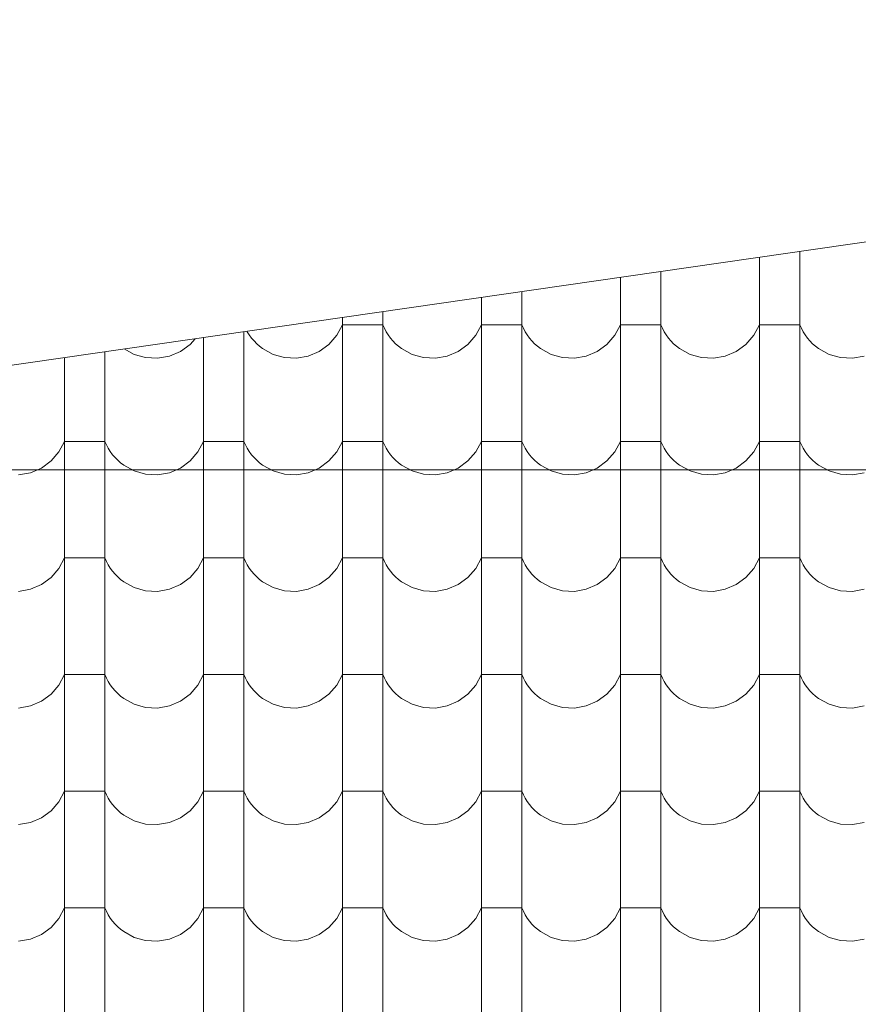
# Model space of a CAD drawing. Header units: millimetres. Extents: x -68772 to 137055, y -73300 to 19650.
# Tile 96 of 212: x 67253 to 68547, y -60536 to -59016. Entities that reach past the tile are written whole.
import ezdxf

# ---------------------------------------------------------------- set-up
doc = ezdxf.new("R2010")
doc.units = ezdxf.units.MM
doc.header["$MEASUREMENT"] = 0
for name, color, linetype, lineweight in [('Nowe_440-K Belki_Nr_pióra__1', 7, 'Continuous', 18), ('Nowe_810-G Ogólne_Nr_pióra__1', 7, 'Continuous', 18), ('Nowe_810-G Ogólne_Nr_pióra__26', 13, 'Continuous', 18)]:
    doc.layers.add(name, color=color, linetype=linetype, lineweight=lineweight)

# ---------------------------------------------------------------- blocks, each defined once
blk = doc.blocks.new('*X52')
at = {"layer": 'Nowe_810-G Ogólne_Nr_pióra__26', "color": 13, "linetype": 'Continuous', "lineweight": 18}
for p, q in [((68456.7, -59373.6), (68456.7, -59416.5)), ((68394.3, -59382.6), (68394.3, -59416.5)), ((68242.2, -59404.5), (68242.2, -59416.5)), ((68179.8, -59413.5), (68179.8, -59416.5)), ((68179.8, -59416.5), (68179.8, -59596.6)), ((68242.2, -59416.5), (68242.2, -59596.6)), ((68394.3, -59416.5), (68394.3, -59596.6)), ((68456.7, -59416.5), (68456.7, -59596.6)), ((68027.7, -59435.4), (68027.7, -59596.6)), ((67965.3, -59444.4), (67965.3, -59596.6)), ((67813.2, -59466.3), (67813.2, -59596.6)), ((67742.1, -59503), (67750.8, -59486.7)), ((67750.8, -59475.3), (67750.8, -59596.6)), ((67782, -59486.7), (67750.8, -59486.7)), ((67813.2, -59486.7), (67782, -59486.7)), ((67813.2, -59486.7), (67815.6, -59492.2)), ((67956.6, -59503), (67965.3, -59486.7)), ((67996.5, -59486.7), (67965.3, -59486.7)), ((68027.7, -59486.7), (67996.5, -59486.7)), ((68027.7, -59486.7), (68030.1, -59492.2)), ((68171.1, -59503), (68179.8, -59486.7)), ((68211, -59486.7), (68179.8, -59486.7)), ((68242.2, -59486.7), (68211, -59486.7)), ((68242.2, -59486.7), (68244.6, -59492.2)), ((68385.6, -59503), (68394.3, -59486.7)), ((68425.5, -59486.7), (68394.3, -59486.7)), ((68456.7, -59486.7), (68425.5, -59486.7)), ((68456.7, -59486.7), (68459.1, -59492.2)), ((67598.7, -59497.3), (67598.7, -59596.6)), ((67603.4, -59496.6), (67603.9, -59497.4)), ((67603.9, -59497.4), (67607, -59502.4)), ((67607, -59502.4), (67610.5, -59507.2)), ((67730, -59517), (67742.1, -59503)), ((67815.6, -59492.2), (67818.4, -59497.4)), ((67818.4, -59497.4), (67821.5, -59502.4)), ((67821.5, -59502.4), (67825, -59507.2)), ((67944.5, -59517), (67956.6, -59503)), ((68030.1, -59492.2), (68032.9, -59497.4)), ((68032.9, -59497.4), (68036, -59502.4)), ((68036, -59502.4), (68039.5, -59507.2)), ((68159, -59517), (68171.1, -59503)), ((68244.6, -59492.2), (68247.4, -59497.4)), ((68247.4, -59497.4), (68250.5, -59502.4)), ((68250.5, -59502.4), (68254, -59507.2)), ((68373.5, -59517), (68385.6, -59503)), ((68459.1, -59492.2), (68461.9, -59497.4)), ((68461.9, -59497.4), (68465, -59502.4)), ((68465, -59502.4), (68468.5, -59507.2)), ((67500.6, -59527.8), (67515.5, -59517)), ((67515.5, -59517), (67523.2, -59508.2)), ((67536.3, -59506.3), (67536.3, -59596.6)), ((67610.5, -59507.2), (67614.3, -59511.7)), ((67614.3, -59511.7), (67618.4, -59516)), ((67618.4, -59516), (67622.9, -59519.9)), ((67715.1, -59527.8), (67730, -59517)), ((67825, -59507.2), (67828.8, -59511.7)), ((67828.8, -59511.7), (67832.9, -59516)), ((67832.9, -59516), (67837.4, -59519.9)), ((67929.6, -59527.8), (67944.5, -59517)), ((68039.5, -59507.2), (68043.3, -59511.7)), ((68043.3, -59511.7), (68047.4, -59516)), ((68047.4, -59516), (68051.9, -59519.9)), ((68144.1, -59527.8), (68159, -59517)), ((68254, -59507.2), (68257.8, -59511.7)), ((68257.8, -59511.7), (68261.9, -59516)), ((68261.9, -59516), (68266.4, -59519.9)), ((68358.6, -59527.8), (68373.5, -59517)), ((68468.5, -59507.2), (68472.3, -59511.7)), ((68472.3, -59511.7), (68476.4, -59516)), ((68476.4, -59516), (68480.9, -59519.9)), ((67384.2, -59528.2), (67384.2, -59596.6)), ((67413.8, -59523.9), (67429.3, -59532.4)), ((67429.3, -59532.4), (67447, -59537.4)), ((67483.6, -59535.1), (67500.6, -59527.8)), ((67622.9, -59519.9), (67627.6, -59523.5)), ((67627.6, -59523.5), (67643.8, -59532.4)), ((67643.8, -59532.4), (67661.5, -59537.4)), ((67698.1, -59535.1), (67715.1, -59527.8)), ((67837.4, -59519.9), (67842.1, -59523.5)), ((67842.1, -59523.5), (67858.3, -59532.4)), ((67858.3, -59532.4), (67876, -59537.4)), ((67912.6, -59535.1), (67929.6, -59527.8)), ((68051.9, -59519.9), (68056.6, -59523.5)), ((68056.6, -59523.5), (68072.8, -59532.4)), ((68072.8, -59532.4), (68090.5, -59537.4)), ((68127.1, -59535.1), (68144.1, -59527.8)), ((68266.4, -59519.9), (68271.1, -59523.5)), ((68271.1, -59523.5), (68287.3, -59532.4)), ((68287.3, -59532.4), (68305, -59537.4)), ((68341.6, -59535.1), (68358.6, -59527.8)), ((68480.9, -59519.9), (68485.6, -59523.5)), ((68485.6, -59523.5), (68501.8, -59532.4)), ((68501.8, -59532.4), (68519.5, -59537.4)), ((67321.8, -59537.2), (67321.8, -59596.6)), ((67447, -59537.4), (67465.4, -59538.3)), ((67465.4, -59538.3), (67483.6, -59535.1)), ((67661.5, -59537.4), (67679.9, -59538.3)), ((67679.9, -59538.3), (67698.1, -59535.1)), ((67876, -59537.4), (67894.4, -59538.3)), ((67894.4, -59538.3), (67912.6, -59535.1)), ((68090.5, -59537.4), (68108.9, -59538.3)), ((68108.9, -59538.3), (68127.1, -59535.1)), ((68305, -59537.4), (68323.4, -59538.3)), ((68323.4, -59538.3), (68341.6, -59535.1)), ((68519.5, -59537.4), (68537.9, -59538.3)), ((68537.9, -59538.3), (68556.1, -59535.1)), ((67321.8, -59596.6), (67321.8, -59776.6)), ((67384.2, -59596.6), (67384.2, -59776.6)), ((67536.3, -59596.6), (67536.3, -59776.6)), ((67598.7, -59596.6), (67598.7, -59776.6)), ((67750.8, -59596.6), (67750.8, -59776.6)), ((67813.2, -59596.6), (67813.2, -59776.6)), ((67965.3, -59596.6), (67965.3, -59776.6)), ((68027.7, -59596.6), (68027.7, -59776.6)), ((68179.8, -59596.6), (68179.8, -59776.6)), ((68242.2, -59596.6), (68242.2, -59776.6)), ((68394.3, -59596.6), (68394.3, -59776.6)), ((68456.7, -59596.6), (68456.7, -59776.6)), ((67313.1, -59683.1), (67321.8, -59666.8)), ((67353, -59666.8), (67321.8, -59666.8)), ((67384.2, -59666.8), (67353, -59666.8)), ((67384.2, -59666.8), (67386.6, -59672.2)), ((67527.6, -59683.1), (67536.3, -59666.8)), ((67567.5, -59666.8), (67536.3, -59666.8)), ((67598.7, -59666.8), (67567.5, -59666.8)), ((67598.7, -59666.8), (67601.1, -59672.2)), ((67742.1, -59683.1), (67750.8, -59666.8)), ((67782, -59666.8), (67750.8, -59666.8)), ((67813.2, -59666.8), (67782, -59666.8)), ((67813.2, -59666.8), (67815.6, -59672.2)), ((67956.6, -59683.1), (67965.3, -59666.8)), ((67996.5, -59666.8), (67965.3, -59666.8)), ((68027.7, -59666.8), (67996.5, -59666.8)), ((68027.7, -59666.8), (68030.1, -59672.2)), ((68171.1, -59683.1), (68179.8, -59666.8)), ((68211, -59666.8), (68179.8, -59666.8)), ((68242.2, -59666.8), (68211, -59666.8)), ((68242.2, -59666.8), (68244.6, -59672.2)), ((68385.6, -59683.1), (68394.3, -59666.8)), ((68425.5, -59666.8), (68394.3, -59666.8)), ((68456.7, -59666.8), (68425.5, -59666.8)), ((68456.7, -59666.8), (68459.1, -59672.2)), ((67301, -59697), (67313.1, -59683.1)), ((67386.6, -59672.2), (67389.4, -59677.5)), ((67389.4, -59677.5), (67392.5, -59682.5)), ((67392.5, -59682.5), (67396, -59687.3)), ((67515.5, -59697), (67527.6, -59683.1)), ((67601.1, -59672.2), (67603.9, -59677.5)), ((67603.9, -59677.5), (67607, -59682.5)), ((67607, -59682.5), (67610.5, -59687.3)), ((67730, -59697), (67742.1, -59683.1)), ((67815.6, -59672.2), (67818.4, -59677.5)), ((67818.4, -59677.5), (67821.5, -59682.5)), ((67821.5, -59682.5), (67825, -59687.3)), ((67944.5, -59697), (67956.6, -59683.1)), ((68030.1, -59672.2), (68032.9, -59677.5)), ((68032.9, -59677.5), (68036, -59682.5)), ((68036, -59682.5), (68039.5, -59687.3)), ((68159, -59697), (68171.1, -59683.1)), ((68244.6, -59672.2), (68247.4, -59677.5)), ((68247.4, -59677.5), (68250.5, -59682.5)), ((68250.5, -59682.5), (68254, -59687.3)), ((68373.5, -59697), (68385.6, -59683.1)), ((68459.1, -59672.2), (68461.9, -59677.5)), ((68461.9, -59677.5), (68465, -59682.5)), ((68465, -59682.5), (68468.5, -59687.3)), ((67286.1, -59707.9), (67301, -59697)), ((67396, -59687.3), (67399.8, -59691.8)), ((67399.8, -59691.8), (67403.9, -59696)), ((67403.9, -59696), (67408.4, -59699.9)), ((67408.4, -59699.9), (67413.1, -59703.5)), ((67500.6, -59707.9), (67515.5, -59697)), ((67610.5, -59687.3), (67614.3, -59691.8)), ((67614.3, -59691.8), (67618.4, -59696)), ((67618.4, -59696), (67622.9, -59699.9)), ((67622.9, -59699.9), (67627.6, -59703.5)), ((67715.1, -59707.9), (67730, -59697)), ((67825, -59687.3), (67828.8, -59691.8)), ((67828.8, -59691.8), (67832.9, -59696)), ((67832.9, -59696), (67837.4, -59699.9)), ((67837.4, -59699.9), (67842.1, -59703.5)), ((67929.6, -59707.9), (67944.5, -59697)), ((68039.5, -59687.3), (68043.3, -59691.8)), ((68043.3, -59691.8), (68047.4, -59696)), ((68047.4, -59696), (68051.9, -59699.9)), ((68051.9, -59699.9), (68056.6, -59703.5)), ((68144.1, -59707.9), (68159, -59697)), ((68254, -59687.3), (68257.8, -59691.8)), ((68257.8, -59691.8), (68261.9, -59696)), ((68261.9, -59696), (68266.4, -59699.9)), ((68266.4, -59699.9), (68271.1, -59703.5)), ((68358.6, -59707.9), (68373.5, -59697)), ((68468.5, -59687.3), (68472.3, -59691.8)), ((68472.3, -59691.8), (68476.4, -59696)), ((68476.4, -59696), (68480.9, -59699.9)), ((68480.9, -59699.9), (68485.6, -59703.5)), ((67250.9, -59718.4), (67269.1, -59715.1)), ((67269.1, -59715.1), (67286.1, -59707.9)), ((67413.1, -59703.5), (67429.3, -59712.4)), ((67429.3, -59712.4), (67447, -59717.4)), ((67465.4, -59718.4), (67483.6, -59715.1)), ((67483.6, -59715.1), (67500.6, -59707.9)), ((67627.6, -59703.5), (67643.8, -59712.4)), ((67643.8, -59712.4), (67661.5, -59717.4)), ((67679.9, -59718.4), (67698.1, -59715.1)), ((67698.1, -59715.1), (67715.1, -59707.9)), ((67842.1, -59703.5), (67858.3, -59712.4)), ((67858.3, -59712.4), (67876, -59717.4)), ((67894.4, -59718.4), (67912.6, -59715.1)), ((67912.6, -59715.1), (67929.6, -59707.9)), ((68056.6, -59703.5), (68072.8, -59712.4)), ((68072.8, -59712.4), (68090.5, -59717.4)), ((68108.9, -59718.4), (68127.1, -59715.1)), ((68127.1, -59715.1), (68144.1, -59707.9)), ((68271.1, -59703.5), (68287.3, -59712.4)), ((68287.3, -59712.4), (68305, -59717.4)), ((68323.4, -59718.4), (68341.6, -59715.1)), ((68341.6, -59715.1), (68358.6, -59707.9)), ((68485.6, -59703.5), (68501.8, -59712.4)), ((68501.8, -59712.4), (68519.5, -59717.4)), ((68537.9, -59718.4), (68556.1, -59715.1)), ((67447, -59717.4), (67465.4, -59718.4)), ((67661.5, -59717.4), (67679.9, -59718.4)), ((67876, -59717.4), (67894.4, -59718.4)), ((68090.5, -59717.4), (68108.9, -59718.4)), ((68305, -59717.4), (68323.4, -59718.4)), ((68519.5, -59717.4), (68537.9, -59718.4)), ((67321.8, -59776.6), (67321.8, -59956.6)), ((67384.2, -59776.6), (67384.2, -59956.6)), ((67536.3, -59776.6), (67536.3, -59956.6)), ((67598.7, -59776.6), (67598.7, -59956.6)), ((67750.8, -59776.6), (67750.8, -59956.6)), ((67813.2, -59776.6), (67813.2, -59956.6)), ((67965.3, -59776.6), (67965.3, -59956.6)), ((68027.7, -59776.6), (68027.7, -59956.6)), ((68179.8, -59776.6), (68179.8, -59956.6)), ((68242.2, -59776.6), (68242.2, -59956.6)), ((68394.3, -59776.6), (68394.3, -59956.6)), ((68456.7, -59776.6), (68456.7, -59956.6)), ((67313.1, -59863.1), (67321.8, -59846.8)), ((67353, -59846.8), (67321.8, -59846.8)), ((67384.2, -59846.8), (67353, -59846.8)), ((67384.2, -59846.8), (67386.6, -59852.3)), ((67386.6, -59852.3), (67389.4, -59857.5)), ((67527.6, -59863.1), (67536.3, -59846.8)), ((67567.5, -59846.8), (67536.3, -59846.8)), ((67598.7, -59846.8), (67567.5, -59846.8)), ((67598.7, -59846.8), (67601.1, -59852.3)), ((67601.1, -59852.3), (67603.9, -59857.5)), ((67742.1, -59863.1), (67750.8, -59846.8)), ((67782, -59846.8), (67750.8, -59846.8)), ((67813.2, -59846.8), (67782, -59846.8)), ((67813.2, -59846.8), (67815.6, -59852.3)), ((67815.6, -59852.3), (67818.4, -59857.5)), ((67956.6, -59863.1), (67965.3, -59846.8)), ((67996.5, -59846.8), (67965.3, -59846.8)), ((68027.7, -59846.8), (67996.5, -59846.8)), ((68027.7, -59846.8), (68030.1, -59852.3)), ((68030.1, -59852.3), (68032.9, -59857.5)), ((68171.1, -59863.1), (68179.8, -59846.8)), ((68211, -59846.8), (68179.8, -59846.8)), ((68242.2, -59846.8), (68211, -59846.8)), ((68242.2, -59846.8), (68244.6, -59852.3)), ((68244.6, -59852.3), (68247.4, -59857.5)), ((68385.6, -59863.1), (68394.3, -59846.8)), ((68425.5, -59846.8), (68394.3, -59846.8)), ((68456.7, -59846.8), (68425.5, -59846.8)), ((68456.7, -59846.8), (68459.1, -59852.3)), ((68459.1, -59852.3), (68461.9, -59857.5)), ((67301, -59877.1), (67313.1, -59863.1)), ((67389.4, -59857.5), (67392.5, -59862.5)), ((67392.5, -59862.5), (67396, -59867.3)), ((67396, -59867.3), (67399.8, -59871.8)), ((67515.5, -59877.1), (67527.6, -59863.1)), ((67603.9, -59857.5), (67607, -59862.5)), ((67607, -59862.5), (67610.5, -59867.3)), ((67610.5, -59867.3), (67614.3, -59871.8)), ((67730, -59877.1), (67742.1, -59863.1)), ((67818.4, -59857.5), (67821.5, -59862.5)), ((67821.5, -59862.5), (67825, -59867.3)), ((67825, -59867.3), (67828.8, -59871.8)), ((67944.5, -59877.1), (67956.6, -59863.1)), ((68032.9, -59857.5), (68036, -59862.5)), ((68036, -59862.5), (68039.5, -59867.3)), ((68039.5, -59867.3), (68043.3, -59871.8)), ((68159, -59877.1), (68171.1, -59863.1)), ((68247.4, -59857.5), (68250.5, -59862.5)), ((68250.5, -59862.5), (68254, -59867.3)), ((68254, -59867.3), (68257.8, -59871.8)), ((68373.5, -59877.1), (68385.6, -59863.1)), ((68461.9, -59857.5), (68465, -59862.5)), ((68465, -59862.5), (68468.5, -59867.3)), ((68468.5, -59867.3), (68472.3, -59871.8)), ((67286.1, -59887.9), (67301, -59877.1)), ((67399.8, -59871.8), (67403.9, -59876.1)), ((67403.9, -59876.1), (67408.4, -59880)), ((67408.4, -59880), (67413.1, -59883.6)), ((67413.1, -59883.6), (67429.3, -59892.5)), ((67500.6, -59887.9), (67515.5, -59877.1)), ((67614.3, -59871.8), (67618.4, -59876.1)), ((67618.4, -59876.1), (67622.9, -59880)), ((67622.9, -59880), (67627.6, -59883.6)), ((67627.6, -59883.6), (67643.8, -59892.5)), ((67715.1, -59887.9), (67730, -59877.1)), ((67828.8, -59871.8), (67832.9, -59876.1)), ((67832.9, -59876.1), (67837.4, -59880)), ((67837.4, -59880), (67842.1, -59883.6)), ((67842.1, -59883.6), (67858.3, -59892.5)), ((67929.6, -59887.9), (67944.5, -59877.1)), ((68043.3, -59871.8), (68047.4, -59876.1)), ((68047.4, -59876.1), (68051.9, -59880)), ((68051.9, -59880), (68056.6, -59883.6)), ((68056.6, -59883.6), (68072.8, -59892.5)), ((68144.1, -59887.9), (68159, -59877.1)), ((68257.8, -59871.8), (68261.9, -59876.1)), ((68261.9, -59876.1), (68266.4, -59880)), ((68266.4, -59880), (68271.1, -59883.6)), ((68271.1, -59883.6), (68287.3, -59892.5)), ((68358.6, -59887.9), (68373.5, -59877.1)), ((68472.3, -59871.8), (68476.4, -59876.1)), ((68476.4, -59876.1), (68480.9, -59880)), ((68480.9, -59880), (68485.6, -59883.6)), ((68485.6, -59883.6), (68501.8, -59892.5)), ((67250.9, -59898.4), (67269.1, -59895.2)), ((67269.1, -59895.2), (67286.1, -59887.9)), ((67429.3, -59892.5), (67447, -59897.5)), ((67447, -59897.5), (67465.4, -59898.4)), ((67465.4, -59898.4), (67483.6, -59895.2)), ((67483.6, -59895.2), (67500.6, -59887.9)), ((67643.8, -59892.5), (67661.5, -59897.5)), ((67661.5, -59897.5), (67679.9, -59898.4)), ((67679.9, -59898.4), (67698.1, -59895.2)), ((67698.1, -59895.2), (67715.1, -59887.9)), ((67858.3, -59892.5), (67876, -59897.5)), ((67876, -59897.5), (67894.4, -59898.4)), ((67894.4, -59898.4), (67912.6, -59895.2)), ((67912.6, -59895.2), (67929.6, -59887.9)), ((68072.8, -59892.5), (68090.5, -59897.5)), ((68090.5, -59897.5), (68108.9, -59898.4)), ((68108.9, -59898.4), (68127.1, -59895.2)), ((68127.1, -59895.2), (68144.1, -59887.9)), ((68287.3, -59892.5), (68305, -59897.5)), ((68305, -59897.5), (68323.4, -59898.4)), ((68323.4, -59898.4), (68341.6, -59895.2)), ((68341.6, -59895.2), (68358.6, -59887.9)), ((68501.8, -59892.5), (68519.5, -59897.5)), ((68519.5, -59897.5), (68537.9, -59898.4)), ((68537.9, -59898.4), (68556.1, -59895.2)), ((67321.8, -59956.6), (67321.8, -60136.7)), ((67384.2, -59956.6), (67384.2, -60136.7)), ((67536.3, -59956.6), (67536.3, -60136.7)), ((67598.7, -59956.6), (67598.7, -60136.7)), ((67750.8, -59956.6), (67750.8, -60136.7)), ((67813.2, -59956.6), (67813.2, -60136.7)), ((67965.3, -59956.6), (67965.3, -60136.7)), ((68027.7, -59956.6), (68027.7, -60136.7)), ((68179.8, -59956.6), (68179.8, -60136.7)), ((68242.2, -59956.6), (68242.2, -60136.7)), ((68394.3, -59956.6), (68394.3, -60136.7)), ((68456.7, -59956.6), (68456.7, -60136.7)), ((67313.1, -60043.2), (67321.8, -60026.9)), ((67353, -60026.9), (67321.8, -60026.9)), ((67384.2, -60026.9), (67353, -60026.9)), ((67384.2, -60026.9), (67386.6, -60032.3)), ((67386.6, -60032.3), (67389.4, -60037.6)), ((67527.6, -60043.2), (67536.3, -60026.9)), ((67567.5, -60026.9), (67536.3, -60026.9)), ((67598.7, -60026.9), (67567.5, -60026.9)), ((67598.7, -60026.9), (67601.1, -60032.3)), ((67601.1, -60032.3), (67603.9, -60037.6)), ((67742.1, -60043.2), (67750.8, -60026.9)), ((67782, -60026.9), (67750.8, -60026.9)), ((67813.2, -60026.9), (67782, -60026.9)), ((67813.2, -60026.9), (67815.6, -60032.3)), ((67815.6, -60032.3), (67818.4, -60037.6)), ((67956.6, -60043.2), (67965.3, -60026.9)), ((67996.5, -60026.9), (67965.3, -60026.9)), ((68027.7, -60026.9), (67996.5, -60026.9)), ((68027.7, -60026.9), (68030.1, -60032.3)), ((68030.1, -60032.3), (68032.9, -60037.6)), ((68171.1, -60043.2), (68179.8, -60026.9)), ((68211, -60026.9), (68179.8, -60026.9)), ((68242.2, -60026.9), (68211, -60026.9)), ((68242.2, -60026.9), (68244.6, -60032.3)), ((68244.6, -60032.3), (68247.4, -60037.6)), ((68385.6, -60043.2), (68394.3, -60026.9)), ((68425.5, -60026.9), (68394.3, -60026.9)), ((68456.7, -60026.9), (68425.5, -60026.9)), ((68456.7, -60026.9), (68459.1, -60032.3)), ((68459.1, -60032.3), (68461.9, -60037.6)), ((67301, -60057.1), (67313.1, -60043.2)), ((67389.4, -60037.6), (67392.5, -60042.6)), ((67392.5, -60042.6), (67396, -60047.4)), ((67396, -60047.4), (67399.8, -60051.9)), ((67515.5, -60057.1), (67527.6, -60043.2)), ((67603.9, -60037.6), (67607, -60042.6)), ((67607, -60042.6), (67610.5, -60047.4)), ((67610.5, -60047.4), (67614.3, -60051.9)), ((67730, -60057.1), (67742.1, -60043.2)), ((67818.4, -60037.6), (67821.5, -60042.6)), ((67821.5, -60042.6), (67825, -60047.4)), ((67825, -60047.4), (67828.8, -60051.9)), ((67944.5, -60057.1), (67956.6, -60043.2)), ((68032.9, -60037.6), (68036, -60042.6)), ((68036, -60042.6), (68039.5, -60047.4)), ((68039.5, -60047.4), (68043.3, -60051.9)), ((68159, -60057.1), (68171.1, -60043.2)), ((68247.4, -60037.6), (68250.5, -60042.6)), ((68250.5, -60042.6), (68254, -60047.4)), ((68254, -60047.4), (68257.8, -60051.9)), ((68373.5, -60057.1), (68385.6, -60043.2)), ((68461.9, -60037.6), (68465, -60042.6)), ((68465, -60042.6), (68468.5, -60047.4)), ((68468.5, -60047.4), (68472.3, -60051.9)), ((67286.1, -60068), (67301, -60057.1)), ((67399.8, -60051.9), (67403.9, -60056.1)), ((67403.9, -60056.1), (67408.4, -60060)), ((67408.4, -60060), (67413.1, -60063.6)), ((67413.1, -60063.6), (67429.3, -60072.5)), ((67500.6, -60068), (67515.5, -60057.1)), ((67614.3, -60051.9), (67618.4, -60056.1)), ((67618.4, -60056.1), (67622.9, -60060)), ((67622.9, -60060), (67627.6, -60063.6)), ((67627.6, -60063.6), (67643.8, -60072.5)), ((67715.1, -60068), (67730, -60057.1)), ((67828.8, -60051.9), (67832.9, -60056.1)), ((67832.9, -60056.1), (67837.4, -60060)), ((67837.4, -60060), (67842.1, -60063.6)), ((67842.1, -60063.6), (67858.3, -60072.5)), ((67929.6, -60068), (67944.5, -60057.1)), ((68043.3, -60051.9), (68047.4, -60056.1)), ((68047.4, -60056.1), (68051.9, -60060)), ((68051.9, -60060), (68056.6, -60063.6)), ((68056.6, -60063.6), (68072.8, -60072.5)), ((68144.1, -60068), (68159, -60057.1)), ((68257.8, -60051.9), (68261.9, -60056.1)), ((68261.9, -60056.1), (68266.4, -60060)), ((68266.4, -60060), (68271.1, -60063.6)), ((68271.1, -60063.6), (68287.3, -60072.5)), ((68358.6, -60068), (68373.5, -60057.1)), ((68472.3, -60051.9), (68476.4, -60056.1)), ((68476.4, -60056.1), (68480.9, -60060)), ((68480.9, -60060), (68485.6, -60063.6)), ((68485.6, -60063.6), (68501.8, -60072.5)), ((67250.9, -60078.5), (67269.1, -60075.2)), ((67269.1, -60075.2), (67286.1, -60068)), ((67429.3, -60072.5), (67447, -60077.5)), ((67447, -60077.5), (67465.4, -60078.5)), ((67465.4, -60078.5), (67483.6, -60075.2)), ((67483.6, -60075.2), (67500.6, -60068)), ((67643.8, -60072.5), (67661.5, -60077.5)), ((67661.5, -60077.5), (67679.9, -60078.5)), ((67679.9, -60078.5), (67698.1, -60075.2)), ((67698.1, -60075.2), (67715.1, -60068)), ((67858.3, -60072.5), (67876, -60077.5)), ((67876, -60077.5), (67894.4, -60078.5)), ((67894.4, -60078.5), (67912.6, -60075.2)), ((67912.6, -60075.2), (67929.6, -60068)), ((68072.8, -60072.5), (68090.5, -60077.5)), ((68090.5, -60077.5), (68108.9, -60078.5)), ((68108.9, -60078.5), (68127.1, -60075.2)), ((68127.1, -60075.2), (68144.1, -60068)), ((68287.3, -60072.5), (68305, -60077.5)), ((68305, -60077.5), (68323.4, -60078.5)), ((68323.4, -60078.5), (68341.6, -60075.2)), ((68341.6, -60075.2), (68358.6, -60068)), ((68501.8, -60072.5), (68519.5, -60077.5)), ((68519.5, -60077.5), (68537.9, -60078.5)), ((68537.9, -60078.5), (68556.1, -60075.2)), ((67321.8, -60136.7), (67321.8, -60316.8)), ((67384.2, -60136.7), (67384.2, -60316.8)), ((67536.3, -60136.7), (67536.3, -60316.8)), ((67598.7, -60136.7), (67598.7, -60316.8)), ((67750.8, -60136.7), (67750.8, -60316.8)), ((67813.2, -60136.7), (67813.2, -60316.8)), ((67965.3, -60136.7), (67965.3, -60316.8)), ((68027.7, -60136.7), (68027.7, -60316.8)), ((68179.8, -60136.7), (68179.8, -60316.8)), ((68242.2, -60136.7), (68242.2, -60316.8)), ((68394.3, -60136.7), (68394.3, -60316.8)), ((68456.7, -60136.7), (68456.7, -60316.8)), ((67313.1, -60223.2), (67321.8, -60206.9)), ((67353, -60206.9), (67321.8, -60206.9)), ((67384.2, -60206.9), (67353, -60206.9)), ((67384.2, -60206.9), (67386.6, -60212.4)), ((67386.6, -60212.4), (67389.4, -60217.6)), ((67389.4, -60217.6), (67392.5, -60222.6)), ((67527.6, -60223.2), (67536.3, -60206.9)), ((67567.5, -60206.9), (67536.3, -60206.9)), ((67598.7, -60206.9), (67567.5, -60206.9)), ((67598.7, -60206.9), (67601.1, -60212.4)), ((67601.1, -60212.4), (67603.9, -60217.6)), ((67603.9, -60217.6), (67607, -60222.6)), ((67742.1, -60223.2), (67750.8, -60206.9)), ((67782, -60206.9), (67750.8, -60206.9)), ((67813.2, -60206.9), (67782, -60206.9)), ((67813.2, -60206.9), (67815.6, -60212.4)), ((67815.6, -60212.4), (67818.4, -60217.6)), ((67818.4, -60217.6), (67821.5, -60222.6)), ((67956.6, -60223.2), (67965.3, -60206.9)), ((67996.5, -60206.9), (67965.3, -60206.9)), ((68027.7, -60206.9), (67996.5, -60206.9)), ((68027.7, -60206.9), (68030.1, -60212.4)), ((68030.1, -60212.4), (68032.9, -60217.6)), ((68032.9, -60217.6), (68036, -60222.6)), ((68171.1, -60223.2), (68179.8, -60206.9)), ((68211, -60206.9), (68179.8, -60206.9)), ((68242.2, -60206.9), (68211, -60206.9)), ((68242.2, -60206.9), (68244.6, -60212.4)), ((68244.6, -60212.4), (68247.4, -60217.6)), ((68247.4, -60217.6), (68250.5, -60222.6)), ((68385.6, -60223.2), (68394.3, -60206.9)), ((68425.5, -60206.9), (68394.3, -60206.9)), ((68456.7, -60206.9), (68425.5, -60206.9)), ((68456.7, -60206.9), (68459.1, -60212.4)), ((68459.1, -60212.4), (68461.9, -60217.6)), ((68461.9, -60217.6), (68465, -60222.6)), ((67301, -60237.2), (67313.1, -60223.2)), ((67392.5, -60222.6), (67396, -60227.4)), ((67396, -60227.4), (67399.8, -60231.9)), ((67399.8, -60231.9), (67403.9, -60236.2)), ((67515.5, -60237.2), (67527.6, -60223.2)), ((67607, -60222.6), (67610.5, -60227.4)), ((67610.5, -60227.4), (67614.3, -60231.9)), ((67614.3, -60231.9), (67618.4, -60236.2)), ((67730, -60237.2), (67742.1, -60223.2)), ((67821.5, -60222.6), (67825, -60227.4)), ((67825, -60227.4), (67828.8, -60231.9)), ((67828.8, -60231.9), (67832.9, -60236.2)), ((67944.5, -60237.2), (67956.6, -60223.2)), ((68036, -60222.6), (68039.5, -60227.4)), ((68039.5, -60227.4), (68043.3, -60231.9)), ((68043.3, -60231.9), (68047.4, -60236.2)), ((68159, -60237.2), (68171.1, -60223.2)), ((68250.5, -60222.6), (68254, -60227.4)), ((68254, -60227.4), (68257.8, -60231.9)), ((68257.8, -60231.9), (68261.9, -60236.2)), ((68373.5, -60237.2), (68385.6, -60223.2)), ((68465, -60222.6), (68468.5, -60227.4)), ((68468.5, -60227.4), (68472.3, -60231.9)), ((68472.3, -60231.9), (68476.4, -60236.2)), ((67269.1, -60255.3), (67286.1, -60248)), ((67286.1, -60248), (67301, -60237.2)), ((67403.9, -60236.2), (67408.4, -60240.1)), ((67408.4, -60240.1), (67413.1, -60243.7)), ((67413.1, -60243.7), (67429.3, -60252.6)), ((67483.6, -60255.3), (67500.6, -60248)), ((67500.6, -60248), (67515.5, -60237.2)), ((67618.4, -60236.2), (67622.9, -60240.1)), ((67622.9, -60240.1), (67627.6, -60243.7)), ((67627.6, -60243.7), (67643.8, -60252.6)), ((67698.1, -60255.3), (67715.1, -60248)), ((67715.1, -60248), (67730, -60237.2)), ((67832.9, -60236.2), (67837.4, -60240.1)), ((67837.4, -60240.1), (67842.1, -60243.7)), ((67842.1, -60243.7), (67858.3, -60252.6)), ((67912.6, -60255.3), (67929.6, -60248)), ((67929.6, -60248), (67944.5, -60237.2)), ((68047.4, -60236.2), (68051.9, -60240.1)), ((68051.9, -60240.1), (68056.6, -60243.7)), ((68056.6, -60243.7), (68072.8, -60252.6)), ((68127.1, -60255.3), (68144.1, -60248)), ((68144.1, -60248), (68159, -60237.2)), ((68261.9, -60236.2), (68266.4, -60240.1)), ((68266.4, -60240.1), (68271.1, -60243.7)), ((68271.1, -60243.7), (68287.3, -60252.6)), ((68341.6, -60255.3), (68358.6, -60248)), ((68358.6, -60248), (68373.5, -60237.2)), ((68476.4, -60236.2), (68480.9, -60240.1)), ((68480.9, -60240.1), (68485.6, -60243.7)), ((68485.6, -60243.7), (68501.8, -60252.6)), ((67250.9, -60258.5), (67269.1, -60255.3)), ((67429.3, -60252.6), (67447, -60257.6)), ((67447, -60257.6), (67465.4, -60258.5)), ((67465.4, -60258.5), (67483.6, -60255.3)), ((67643.8, -60252.6), (67661.5, -60257.6)), ((67661.5, -60257.6), (67679.9, -60258.5)), ((67679.9, -60258.5), (67698.1, -60255.3)), ((67858.3, -60252.6), (67876, -60257.6)), ((67876, -60257.6), (67894.4, -60258.5)), ((67894.4, -60258.5), (67912.6, -60255.3)), ((68072.8, -60252.6), (68090.5, -60257.6)), ((68090.5, -60257.6), (68108.9, -60258.5)), ((68108.9, -60258.5), (68127.1, -60255.3)), ((68287.3, -60252.6), (68305, -60257.6)), ((68305, -60257.6), (68323.4, -60258.5)), ((68323.4, -60258.5), (68341.6, -60255.3)), ((68501.8, -60252.6), (68519.5, -60257.6)), ((68519.5, -60257.6), (68537.9, -60258.5)), ((68537.9, -60258.5), (68556.1, -60255.3)), ((67321.8, -60316.8), (67321.8, -60496.8)), ((67384.2, -60316.8), (67384.2, -60496.8)), ((67536.3, -60316.8), (67536.3, -60496.8)), ((67598.7, -60316.8), (67598.7, -60496.8)), ((67750.8, -60316.8), (67750.8, -60496.8)), ((67813.2, -60316.8), (67813.2, -60496.8)), ((67965.3, -60316.8), (67965.3, -60496.8)), ((68027.7, -60316.8), (68027.7, -60496.8)), ((68179.8, -60316.8), (68179.8, -60496.8)), ((68242.2, -60316.8), (68242.2, -60496.8)), ((68394.3, -60316.8), (68394.3, -60496.8)), ((68456.7, -60316.8), (68456.7, -60496.8)), ((67313.1, -60403.3), (67321.8, -60387)), ((67353, -60387), (67321.8, -60387)), ((67384.2, -60387), (67353, -60387)), ((67384.2, -60387), (67386.6, -60392.4)), ((67386.6, -60392.4), (67389.4, -60397.7)), ((67389.4, -60397.7), (67392.5, -60402.7)), ((67527.6, -60403.3), (67536.3, -60387)), ((67567.5, -60387), (67536.3, -60387)), ((67598.7, -60387), (67567.5, -60387)), ((67598.7, -60387), (67601.1, -60392.4)), ((67601.1, -60392.4), (67603.9, -60397.7)), ((67603.9, -60397.7), (67607, -60402.7)), ((67742.1, -60403.3), (67750.8, -60387)), ((67782, -60387), (67750.8, -60387)), ((67813.2, -60387), (67782, -60387)), ((67813.2, -60387), (67815.6, -60392.4)), ((67815.6, -60392.4), (67818.4, -60397.7)), ((67818.4, -60397.7), (67821.5, -60402.7)), ((67956.6, -60403.3), (67965.3, -60387)), ((67996.5, -60387), (67965.3, -60387)), ((68027.7, -60387), (67996.5, -60387)), ((68027.7, -60387), (68030.1, -60392.4)), ((68030.1, -60392.4), (68032.9, -60397.7)), ((68032.9, -60397.7), (68036, -60402.7)), ((68171.1, -60403.3), (68179.8, -60387)), ((68211, -60387), (68179.8, -60387)), ((68242.2, -60387), (68211, -60387)), ((68242.2, -60387), (68244.6, -60392.4)), ((68244.6, -60392.4), (68247.4, -60397.7)), ((68247.4, -60397.7), (68250.5, -60402.7)), ((68385.6, -60403.3), (68394.3, -60387)), ((68425.5, -60387), (68394.3, -60387)), ((68456.7, -60387), (68425.5, -60387)), ((68456.7, -60387), (68459.1, -60392.4)), ((68459.1, -60392.4), (68461.9, -60397.7)), ((68461.9, -60397.7), (68465, -60402.7)), ((67301, -60417.2), (67313.1, -60403.3)), ((67392.5, -60402.7), (67396, -60407.5)), ((67396, -60407.5), (67399.8, -60412)), ((67399.8, -60412), (67403.9, -60416.2)), ((67515.5, -60417.2), (67527.6, -60403.3)), ((67607, -60402.7), (67610.5, -60407.5)), ((67610.5, -60407.5), (67614.3, -60412)), ((67614.3, -60412), (67618.4, -60416.2)), ((67730, -60417.2), (67742.1, -60403.3)), ((67821.5, -60402.7), (67825, -60407.5)), ((67825, -60407.5), (67828.8, -60412)), ((67828.8, -60412), (67832.9, -60416.2)), ((67944.5, -60417.2), (67956.6, -60403.3)), ((68036, -60402.7), (68039.5, -60407.5)), ((68039.5, -60407.5), (68043.3, -60412)), ((68043.3, -60412), (68047.4, -60416.2)), ((68159, -60417.2), (68171.1, -60403.3)), ((68250.5, -60402.7), (68254, -60407.5)), ((68254, -60407.5), (68257.8, -60412)), ((68257.8, -60412), (68261.9, -60416.2)), ((68373.5, -60417.2), (68385.6, -60403.3)), ((68465, -60402.7), (68468.5, -60407.5)), ((68468.5, -60407.5), (68472.3, -60412)), ((68472.3, -60412), (68476.4, -60416.2)), ((67269.1, -60435.3), (67286.1, -60428.1)), ((67286.1, -60428.1), (67301, -60417.2)), ((67403.9, -60416.2), (67408.4, -60420.1)), ((67408.4, -60420.1), (67413.1, -60423.7)), ((67413.1, -60423.7), (67429.3, -60432.6)), ((67483.6, -60435.3), (67500.6, -60428.1)), ((67500.6, -60428.1), (67515.5, -60417.2)), ((67618.4, -60416.2), (67622.9, -60420.1)), ((67622.9, -60420.1), (67627.6, -60423.7)), ((67627.6, -60423.7), (67643.8, -60432.6)), ((67698.1, -60435.3), (67715.1, -60428.1)), ((67715.1, -60428.1), (67730, -60417.2)), ((67832.9, -60416.2), (67837.4, -60420.1)), ((67837.4, -60420.1), (67842.1, -60423.7)), ((67842.1, -60423.7), (67858.3, -60432.6)), ((67912.6, -60435.3), (67929.6, -60428.1)), ((67929.6, -60428.1), (67944.5, -60417.2)), ((68047.4, -60416.2), (68051.9, -60420.1)), ((68051.9, -60420.1), (68056.6, -60423.7)), ((68056.6, -60423.7), (68072.8, -60432.6)), ((68127.1, -60435.3), (68144.1, -60428.1)), ((68144.1, -60428.1), (68159, -60417.2)), ((68261.9, -60416.2), (68266.4, -60420.1)), ((68266.4, -60420.1), (68271.1, -60423.7)), ((68271.1, -60423.7), (68287.3, -60432.6)), ((68341.6, -60435.3), (68358.6, -60428.1)), ((68358.6, -60428.1), (68373.5, -60417.2)), ((68476.4, -60416.2), (68480.9, -60420.1)), ((68480.9, -60420.1), (68485.6, -60423.7)), ((68485.6, -60423.7), (68501.8, -60432.6)), ((67250.9, -60438.6), (67269.1, -60435.3)), ((67429.3, -60432.6), (67447, -60437.6)), ((67447, -60437.6), (67465.4, -60438.6)), ((67465.4, -60438.6), (67483.6, -60435.3)), ((67643.8, -60432.6), (67661.5, -60437.6)), ((67661.5, -60437.6), (67679.9, -60438.6)), ((67679.9, -60438.6), (67698.1, -60435.3)), ((67858.3, -60432.6), (67876, -60437.6)), ((67876, -60437.6), (67894.4, -60438.6)), ((67894.4, -60438.6), (67912.6, -60435.3)), ((68072.8, -60432.6), (68090.5, -60437.6)), ((68090.5, -60437.6), (68108.9, -60438.6)), ((68108.9, -60438.6), (68127.1, -60435.3)), ((68287.3, -60432.6), (68305, -60437.6)), ((68305, -60437.6), (68323.4, -60438.6)), ((68323.4, -60438.6), (68341.6, -60435.3)), ((68501.8, -60432.6), (68519.5, -60437.6)), ((68519.5, -60437.6), (68537.9, -60438.6)), ((68537.9, -60438.6), (68556.1, -60435.3)), ((67321.8, -60496.8), (67321.8, -60676.8)), ((67384.2, -60496.8), (67384.2, -60676.8)), ((67536.3, -60496.8), (67536.3, -60676.8)), ((67598.7, -60496.8), (67598.7, -60676.8)), ((67750.8, -60496.8), (67750.8, -60676.8)), ((67813.2, -60496.8), (67813.2, -60676.8)), ((67965.3, -60496.8), (67965.3, -60676.8)), ((68027.7, -60496.8), (68027.7, -60676.8)), ((68179.8, -60496.8), (68179.8, -60676.8)), ((68242.2, -60496.8), (68242.2, -60676.8)), ((68394.3, -60496.8), (68394.3, -60676.8)), ((68456.7, -60496.8), (68456.7, -60676.8))]:
    blk.add_line(p, q, dxfattribs=at)
blk = doc.blocks.new('Wypełnienie_4', base_point=(0, 2000))
at = {"layer": 'Nowe_810-G Ogólne_Nr_pióra__1', "color": 7, "linetype": 'Continuous', "lineweight": 18}
blk.add_line((66119.5, -59710.5), (70940, -59015.7), dxfattribs=at)
at = {"layer": 'Nowe_810-G Ogólne_Nr_pióra__26', "color": 13, "linetype": 'Continuous', "lineweight": 18}
blk.add_blockref('*X52', (0, 0), dxfattribs=at)

msp = doc.modelspace()

# ---------------------------------------------------------------- linework, layer by layer
at = {"layer": 'Nowe_440-K Belki_Nr_pióra__1', "color": 7, "linetype": 'Continuous', "lineweight": 18}
for p in [(70939.7, -59015.7), (75768.1, -59710.5)]:
    msp.add_line(p, (66119.5, -59710.5), dxfattribs=at)

# ---------------------------------------------------------------- block references
at = {"layer": 'Nowe_810-G Ogólne_Nr_pióra__26', "color": 13, "linetype": 'Continuous', "lineweight": 18}
msp.add_blockref('Wypełnienie_4', (0, 2000), dxfattribs=at)

doc.saveas('drawing.dxf')
